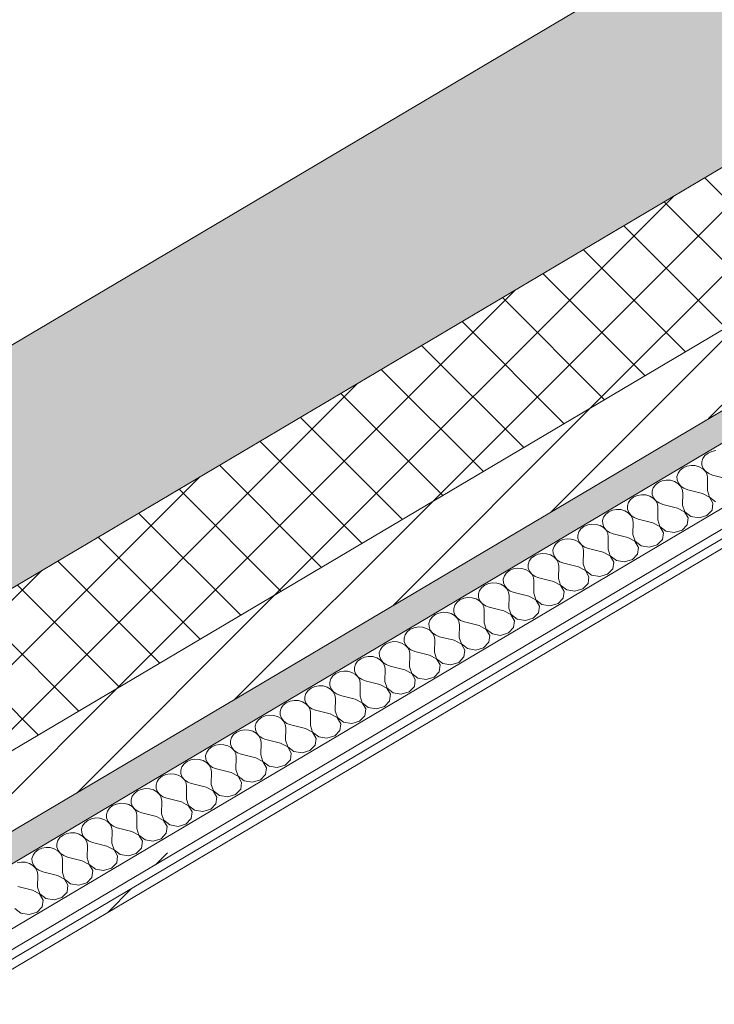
# Model space of a CAD drawing. Header units: millimetres. Extents: x -36631 to 27388, y -24993 to 6945.
# Tile 161 of 256: x -511 to -53, y -12831 to -12182. Entities that reach past the tile are written whole.
import ezdxf

# ---------------------------------------------------------------- set-up
doc = ezdxf.new("R2010")
doc.units = ezdxf.units.MM
doc.header["$MEASUREMENT"] = 0
doc.linetypes.add('Wipeout_Contour', pattern=[1000, 0, -1000])
doc.layers.add('12_FAÇ_Façana', color=7, linetype='Continuous')
doc.layers.add('Nuevo_08_E_Envans secs', color=7, linetype='Continuous')
for name, color, linetype, lineweight, true_color in [('12_FAÇ_Façana_Pluma_Nº__102', 7, 'Continuous', 5, 0xcccccc), ('12_FAÇ_Façana_Pluma_Nº__174', 7, 'Continuous', 13, 0xe4ad2c), ('12_FAÇ_Façana_Pluma_Nº__176', 7, 'Continuous', 15, 0x93a0c6), ('Nuevo_08_E_Envans secs_Pluma_Nº__102', 7, 'Continuous', 5, 0xcccccc), ('Nuevo_08_E_Envans secs_Pluma_Nº__171', 171, 'Continuous', 13, 0xaaaaff), ('Nuevo_08_E_Envans secs_Pluma_Nº__177', 7, 'Continuous', 15, 0xf7e046)]:
    doc.layers.add(name, color=color, linetype=linetype, lineweight=lineweight, true_color=true_color)
for name, color, linetype, lineweight in [('12_FAÇ_Façana_Pluma_Nº__2', 8, 'Continuous', 5), ('12_FAÇ_Façana_Pluma_Nº__7', 7, 'Continuous', 5), ('Nuevo_08_E_Envans secs_Pluma_Nº__1', 7, 'Continuous', 5)]:
    doc.layers.add(name, color=color, linetype=linetype, lineweight=lineweight)
pattern_1 = [(45, (0, 0), (-183.848, 183.848), [195, -65]), (45, (7e-14, 183.85), (-183.848, 183.848), [195, -65])]

# ---------------------------------------------------------------- blocks, each defined once
blk = doc.blocks.new('Elem Sección_97_1')
at = {"layer": '12_FAÇ_Façana_Pluma_Nº__102', "linetype": 'Continuous', "lineweight": 0, "true_color": 0xe5e5e5}
blk.add_hatch(color=254, dxfattribs=at).paths.add_polyline_path([(-1935.93, -13237.7), (-1842.3, -13342.47), (1201.82, -11539.73), (1155.37, -11487.75), (1498.66, -11284.46), (1545.11, -11336.44), (1557.37, -11329.18), (1463.74, -11224.4)])
at = {"layer": '12_FAÇ_Façana_Pluma_Nº__174', "linetype": 'Continuous', "lineweight": 13, "true_color": 0xe4ad2c}
h = blk.add_hatch(dxfattribs=at)
h.set_pattern_fill('SATE_Aislamiento_0001', color=42, style=0, pattern_type=2)
h.set_pattern_definition([(45, (0, 0), (-21.213203, 21.213203), []), (135, (0, 0), (21.213203, 21.213203), [])])
h.paths.add_polyline_path([(-1842.3, -13342.47), (-1779.88, -13412.32), (1229.91, -11629.91), (1264.24, -11609.58), (1201.82, -11539.73)])
at = {"layer": '12_FAÇ_Façana_Pluma_Nº__176', "linetype": 'Continuous', "lineweight": 0, "true_color": 0x495063}
blk.add_hatch(color=251, dxfattribs=at).paths.add_polyline_path([(-1748.67, -13447.25), (-1736.19, -13461.22), (1273.61, -11678.8), (1261.12, -11664.83)])
at = {"layer": '12_FAÇ_Façana_Pluma_Nº__2', "linetype": 'Continuous', "lineweight": 5}
h = blk.add_hatch(dxfattribs=at)
h.set_pattern_fill('Ceramic_0001', color=8, style=0, pattern_type=2)
h.set_pattern_definition([(45, (0, 0), (-21.213203, 21.213203), [])])
h.paths.add_polyline_path([(1229.91, -11629.91), (-1779.88, -13412.32), (-1748.67, -13447.25), (1261.12, -11664.83)])
at = {"layer": '12_FAÇ_Façana_Pluma_Nº__7', "color": 7, "linetype": 'Continuous', "lineweight": 5}
for p, q in [((1463.74, -11224.4), (-1935.93, -13237.7)), ((1201.82, -11539.73), (-1842.3, -13342.47)), ((1261.12, -11664.83), (-1748.67, -13447.25))]:
    blk.add_line(p, q, dxfattribs=at)
at = {"layer": '12_FAÇ_Façana_Pluma_Nº__7', "color": 7, "linetype": 'Continuous', "lineweight": 5, "flags": 128}
for points in [[(1264.24, -11609.58), (1229.91, -11629.91), (-1779.88, -13412.32)], [(1273.61, -11678.8), (-1460.26, -13297.81), (-1520.33, -13333.38), (-1736.19, -13461.22)]]:
    blk.add_lwpolyline(points, dxfattribs=at)
blk = doc.blocks.new('*X361')
at = {"layer": 'Nuevo_08_E_Envans secs_Pluma_Nº__102', "color": 254, "linetype": 'Continuous', "lineweight": 5, "true_color": 0xcccccc}
for p, q in [((-57.22, -12467.94), (-59.23, -12469.52)), ((-54.76, -12466.87), (-57.22, -12467.94)), ((-52.04, -12466.39), (-54.76, -12466.87)), ((-60.63, -12471.48), (-61.32, -12473.68)), ((-61.32, -12473.68), (-61.25, -12475.95)), ((-59.23, -12469.52), (-60.63, -12471.48)), ((-75.58, -12479.2), (-76.98, -12481.16)), ((-73.57, -12477.62), (-75.58, -12479.2)), ((-71.11, -12476.55), (-73.57, -12477.62)), ((-68.38, -12476.07), (-71.11, -12476.55)), ((-65.6, -12476.22), (-68.38, -12476.07)), ((-62.97, -12476.97), (-65.6, -12476.22)), ((-60.7, -12478.28), (-62.97, -12476.97)), ((-61.25, -12475.95), (-60.41, -12478.12)), ((-58.95, -12480.05), (-60.7, -12478.28)), ((-60.41, -12478.12), (-58.88, -12480.01)), ((-57.86, -12482.14), (-58.95, -12480.05)), ((-58.88, -12480.01), (-56.77, -12481.5)), ((-89.91, -12487.3), (-91.92, -12488.88)), ((-87.45, -12486.23), (-89.91, -12487.3)), ((-84.73, -12485.75), (-87.45, -12486.23)), ((-81.95, -12485.9), (-84.73, -12485.75)), ((-79.32, -12486.65), (-81.95, -12485.9)), ((-77.04, -12487.96), (-79.32, -12486.65)), ((-76.98, -12481.16), (-77.67, -12483.36)), ((-77.67, -12483.36), (-77.59, -12485.63)), ((-77.59, -12485.63), (-76.76, -12487.8)), ((-57.52, -12484.39), (-57.86, -12482.14)), ((-57.67, -12492.62), (-57.52, -12484.39)), ((-56.77, -12481.5), (-54.25, -12482.46)), ((-44.59, -12484.88), (-54.25, -12482.46)), ((-93.32, -12490.84), (-94.01, -12493.04)), ((-94.01, -12493.04), (-93.94, -12495.31)), ((-91.92, -12488.88), (-93.32, -12490.84)), ((-75.3, -12489.73), (-77.04, -12487.96)), ((-76.76, -12487.8), (-75.23, -12489.69)), ((-74.21, -12491.82), (-75.3, -12489.73)), ((-75.23, -12489.69), (-73.12, -12491.18)), ((-73.86, -12494.08), (-74.21, -12491.82)), ((-74.01, -12502.3), (-73.86, -12494.08)), ((-73.12, -12491.18), (-70.59, -12492.14)), ((-60.93, -12494.56), (-70.59, -12492.14)), ((-57.67, -12492.62), (-56.23, -12496.96)), ((-109.67, -12500.52), (-110.36, -12502.72)), ((-108.27, -12498.56), (-109.67, -12500.52)), ((-106.26, -12496.99), (-108.27, -12498.56)), ((-103.8, -12495.92), (-106.26, -12496.99)), ((-101.08, -12495.43), (-103.8, -12495.92)), ((-98.29, -12495.58), (-101.08, -12495.43)), ((-95.67, -12496.33), (-98.29, -12495.58)), ((-93.39, -12497.65), (-95.67, -12496.33)), ((-93.94, -12495.31), (-93.11, -12497.48)), ((-91.64, -12499.41), (-93.39, -12497.65)), ((-93.11, -12497.48), (-91.58, -12499.37)), ((-90.56, -12501.5), (-91.64, -12499.41)), ((-91.58, -12499.37), (-89.47, -12500.86)), ((-56.3, -12497), (-60.93, -12494.56)), ((-53.94, -12501.07), (-56.3, -12497)), ((-56.23, -12496.96), (-52.21, -12500.04)), ((-122.61, -12506.67), (-124.62, -12508.24)), ((-120.15, -12505.6), (-122.61, -12506.67)), ((-117.42, -12505.11), (-120.15, -12505.6)), ((-114.64, -12505.26), (-117.42, -12505.11)), ((-112.01, -12506.01), (-114.64, -12505.26)), ((-109.74, -12507.33), (-112.01, -12506.01)), ((-110.36, -12502.72), (-110.29, -12504.99)), ((-110.29, -12504.99), (-109.45, -12507.16)), ((-90.21, -12503.76), (-90.56, -12501.5)), ((-90.36, -12511.98), (-90.21, -12503.76)), ((-89.47, -12500.86), (-86.94, -12501.82)), ((-77.28, -12504.24), (-86.94, -12501.82)), ((-72.65, -12506.68), (-77.28, -12504.24)), ((-74.01, -12502.3), (-72.58, -12506.64)), ((-70.28, -12510.75), (-72.65, -12506.68)), ((-72.58, -12506.64), (-68.56, -12509.72)), ((-57.96, -12509.07), (-54.55, -12505.53)), ((-54.55, -12505.53), (-53.94, -12501.07)), ((-126.02, -12510.2), (-126.71, -12512.4)), ((-126.71, -12512.4), (-126.63, -12514.67)), ((-124.62, -12508.24), (-126.02, -12510.2)), ((-107.99, -12509.09), (-109.74, -12507.33)), ((-109.45, -12507.16), (-107.92, -12509.06)), ((-106.9, -12511.18), (-107.99, -12509.09)), ((-107.92, -12509.06), (-105.82, -12510.54)), ((-106.56, -12513.44), (-106.9, -12511.18)), ((-106.71, -12521.66), (-106.56, -12513.44)), ((-105.82, -12510.54), (-103.29, -12511.5)), ((-93.63, -12513.92), (-103.29, -12511.5)), ((-90.36, -12511.98), (-88.93, -12516.32)), ((-70.9, -12515.22), (-70.28, -12510.75)), ((-68.56, -12509.72), (-63.15, -12510.62)), ((-63.15, -12510.62), (-57.96, -12509.07)), ((-142.37, -12519.88), (-143.06, -12522.08)), ((-140.96, -12517.92), (-142.37, -12519.88)), ((-138.96, -12516.35), (-140.96, -12517.92)), ((-136.5, -12515.28), (-138.96, -12516.35)), ((-133.77, -12514.8), (-136.5, -12515.28)), ((-130.99, -12514.94), (-133.77, -12514.8)), ((-128.36, -12515.69), (-130.99, -12514.94)), ((-126.08, -12517.01), (-128.36, -12515.69)), ((-126.63, -12514.67), (-125.8, -12516.84)), ((-124.34, -12518.78), (-126.08, -12517.01)), ((-125.8, -12516.84), (-124.27, -12518.74)), ((-123.25, -12520.87), (-124.34, -12518.78)), ((-124.27, -12518.74), (-122.16, -12520.22)), ((-88.99, -12516.36), (-93.63, -12513.92)), ((-86.63, -12520.43), (-88.99, -12516.36)), ((-88.93, -12516.32), (-84.91, -12519.41)), ((-84.91, -12519.41), (-79.49, -12520.3)), ((-79.49, -12520.3), (-74.31, -12518.75)), ((-74.31, -12518.75), (-70.9, -12515.22)), ((-155.3, -12526.03), (-157.31, -12527.6)), ((-152.84, -12524.96), (-155.3, -12526.03)), ((-150.12, -12524.48), (-152.84, -12524.96)), ((-147.34, -12524.62), (-150.12, -12524.48)), ((-144.71, -12525.38), (-147.34, -12524.62)), ((-142.43, -12526.69), (-144.71, -12525.38)), ((-143.06, -12522.08), (-142.98, -12524.35)), ((-142.98, -12524.35), (-142.15, -12526.52)), ((-142.15, -12526.52), (-140.62, -12528.42)), ((-122.91, -12523.12), (-123.25, -12520.87)), ((-123.05, -12531.34), (-122.91, -12523.12)), ((-122.16, -12520.22), (-119.64, -12521.18)), ((-109.98, -12523.6), (-119.64, -12521.18)), ((-105.34, -12526.04), (-109.98, -12523.6)), ((-106.71, -12521.66), (-105.28, -12526.01)), ((-102.98, -12530.11), (-105.34, -12526.04)), ((-105.28, -12526.01), (-101.25, -12529.09)), ((-90.66, -12528.43), (-87.25, -12524.9)), ((-87.25, -12524.9), (-86.63, -12520.43)), ((-158.71, -12529.57), (-159.4, -12531.77)), ((-159.4, -12531.77), (-159.33, -12534.03)), ((-157.31, -12527.6), (-158.71, -12529.57)), ((-140.68, -12528.46), (-142.43, -12526.69)), ((-139.6, -12530.55), (-140.68, -12528.46)), ((-140.62, -12528.42), (-138.51, -12529.9)), ((-139.25, -12532.8), (-139.6, -12530.55)), ((-139.4, -12541.02), (-139.25, -12532.8)), ((-138.51, -12529.9), (-135.98, -12530.86)), ((-126.32, -12533.28), (-135.98, -12530.86)), ((-123.05, -12531.34), (-121.62, -12535.69)), ((-103.59, -12534.58), (-102.98, -12530.11)), ((-101.25, -12529.09), (-95.84, -12529.99)), ((-95.84, -12529.99), (-90.66, -12528.43)), ((-175.06, -12539.25), (-175.75, -12541.45)), ((-173.66, -12537.28), (-175.06, -12539.25)), ((-171.65, -12535.71), (-173.66, -12537.28)), ((-169.19, -12534.64), (-171.65, -12535.71)), ((-166.47, -12534.16), (-169.19, -12534.64)), ((-163.68, -12534.3), (-166.47, -12534.16)), ((-161.05, -12535.06), (-163.68, -12534.3)), ((-158.78, -12536.37), (-161.05, -12535.06)), ((-159.33, -12534.03), (-158.49, -12536.2)), ((-157.03, -12538.14), (-158.78, -12536.37)), ((-158.49, -12536.2), (-156.96, -12538.1)), ((-155.94, -12540.23), (-157.03, -12538.14)), ((-156.96, -12538.1), (-154.86, -12539.58)), ((-121.69, -12535.73), (-126.32, -12533.28)), ((-119.33, -12539.79), (-121.69, -12535.73)), ((-121.62, -12535.69), (-117.6, -12538.77)), ((-117.6, -12538.77), (-112.19, -12539.67)), ((-112.19, -12539.67), (-107, -12538.12)), ((-107, -12538.12), (-103.59, -12534.58)), ((-188, -12545.39), (-190, -12546.96)), ((-185.54, -12544.32), (-188, -12545.39)), ((-182.81, -12543.84), (-185.54, -12544.32)), ((-180.03, -12543.98), (-182.81, -12543.84)), ((-177.4, -12544.74), (-180.03, -12543.98)), ((-175.13, -12546.05), (-177.4, -12544.74)), ((-175.75, -12541.45), (-175.67, -12543.71)), ((-175.67, -12543.71), (-174.84, -12545.88)), ((-174.84, -12545.88), (-173.31, -12547.78)), ((-155.6, -12542.48), (-155.94, -12540.23)), ((-155.75, -12550.71), (-155.6, -12542.48)), ((-154.86, -12539.58), (-152.33, -12540.54)), ((-142.67, -12542.96), (-152.33, -12540.54)), ((-138.04, -12545.41), (-142.67, -12542.96)), ((-139.4, -12541.02), (-137.97, -12545.37)), ((-135.67, -12549.47), (-138.04, -12545.41)), ((-137.97, -12545.37), (-133.95, -12548.45)), ((-123.35, -12547.8), (-119.94, -12544.26)), ((-119.94, -12544.26), (-119.33, -12539.79)), ((-191.41, -12548.93), (-192.1, -12551.13)), ((-192.1, -12551.13), (-192.02, -12553.4)), ((-190, -12546.96), (-191.41, -12548.93)), ((-173.38, -12547.82), (-175.13, -12546.05)), ((-172.29, -12549.91), (-173.38, -12547.82)), ((-173.31, -12547.78), (-171.2, -12549.26)), ((-171.95, -12552.16), (-172.29, -12549.91)), ((-172.09, -12560.39), (-171.95, -12552.16)), ((-171.2, -12549.26), (-168.68, -12550.22)), ((-159.02, -12552.64), (-168.68, -12550.22)), ((-155.75, -12550.71), (-154.32, -12555.05)), ((-136.29, -12553.94), (-135.67, -12549.47)), ((-133.95, -12548.45), (-128.54, -12549.35)), ((-128.54, -12549.35), (-123.35, -12547.8)), ((-207.75, -12558.61), (-208.44, -12560.81)), ((-206.35, -12556.65), (-207.75, -12558.61)), ((-204.34, -12555.07), (-206.35, -12556.65)), ((-201.88, -12554), (-204.34, -12555.07)), ((-199.16, -12553.52), (-201.88, -12554)), ((-196.38, -12553.66), (-199.16, -12553.52)), ((-193.75, -12554.42), (-196.38, -12553.66)), ((-191.47, -12555.73), (-193.75, -12554.42)), ((-192.02, -12553.4), (-191.19, -12555.56)), ((-189.72, -12557.5), (-191.47, -12555.73)), ((-191.19, -12555.56), (-189.66, -12557.46)), ((-188.64, -12559.59), (-189.72, -12557.5)), ((-189.66, -12557.46), (-187.55, -12558.94)), ((-187.55, -12558.94), (-185.02, -12559.9)), ((-154.38, -12555.09), (-159.02, -12552.64)), ((-152.02, -12559.15), (-154.38, -12555.09)), ((-154.32, -12555.05), (-150.29, -12558.13)), ((-150.29, -12558.13), (-144.88, -12559.03)), ((-144.88, -12559.03), (-139.7, -12557.48)), ((-139.7, -12557.48), (-136.29, -12553.94)), ((-220.69, -12564.75), (-222.7, -12566.33)), ((-218.23, -12563.68), (-220.69, -12564.75)), ((-215.51, -12563.2), (-218.23, -12563.68)), ((-212.72, -12563.34), (-215.51, -12563.2)), ((-210.09, -12564.1), (-212.72, -12563.34)), ((-207.82, -12565.41), (-210.09, -12564.1)), ((-208.44, -12560.81), (-208.37, -12563.08)), ((-208.37, -12563.08), (-207.53, -12565.24)), ((-206.07, -12567.18), (-207.82, -12565.41)), ((-207.53, -12565.24), (-206.01, -12567.14)), ((-188.29, -12561.84), (-188.64, -12559.59)), ((-188.44, -12570.07), (-188.29, -12561.84)), ((-175.36, -12562.32), (-185.02, -12559.9)), ((-170.73, -12564.77), (-175.36, -12562.32)), ((-172.09, -12560.39), (-170.66, -12564.73)), ((-168.37, -12568.83), (-170.73, -12564.77)), ((-170.66, -12564.73), (-166.64, -12567.81)), ((-156.04, -12567.16), (-152.64, -12563.62)), ((-152.64, -12563.62), (-152.02, -12559.15)), ((-224.1, -12568.29), (-224.79, -12570.49)), ((-224.79, -12570.49), (-224.72, -12572.76)), ((-222.7, -12566.33), (-224.1, -12568.29)), ((-204.98, -12569.27), (-206.07, -12567.18)), ((-206.01, -12567.14), (-203.9, -12568.63)), ((-204.64, -12571.52), (-204.98, -12569.27)), ((-204.79, -12579.75), (-204.64, -12571.52)), ((-203.9, -12568.63), (-201.37, -12569.59)), ((-191.71, -12572), (-201.37, -12569.59)), ((-188.44, -12570.07), (-187.01, -12574.41)), ((-168.98, -12573.3), (-168.37, -12568.83)), ((-166.64, -12567.81), (-161.23, -12568.71)), ((-161.23, -12568.71), (-156.04, -12567.16)), ((-240.45, -12577.97), (-241.14, -12580.17)), ((-239.05, -12576.01), (-240.45, -12577.97)), ((-237.04, -12574.43), (-239.05, -12576.01)), ((-234.58, -12573.36), (-237.04, -12574.43)), ((-231.85, -12572.88), (-234.58, -12573.36)), ((-229.07, -12573.02), (-231.85, -12572.88)), ((-226.44, -12573.78), (-229.07, -12573.02)), ((-224.17, -12575.09), (-226.44, -12573.78)), ((-224.72, -12572.76), (-223.88, -12574.92)), ((-222.42, -12576.86), (-224.17, -12575.09)), ((-223.88, -12574.92), (-222.35, -12576.82)), ((-221.33, -12578.95), (-222.42, -12576.86)), ((-222.35, -12576.82), (-220.24, -12578.31)), ((-220.24, -12578.31), (-217.72, -12579.27)), ((-187.08, -12574.45), (-191.71, -12572)), ((-184.71, -12578.51), (-187.08, -12574.45)), ((-187.01, -12574.41), (-182.99, -12577.49)), ((-182.99, -12577.49), (-177.58, -12578.39)), ((-177.58, -12578.39), (-172.39, -12576.84)), ((-172.39, -12576.84), (-168.98, -12573.3)), ((-253.39, -12584.11), (-255.39, -12585.69)), ((-250.93, -12583.04), (-253.39, -12584.11)), ((-248.2, -12582.56), (-250.93, -12583.04)), ((-245.42, -12582.7), (-248.2, -12582.56)), ((-242.79, -12583.46), (-245.42, -12582.7)), ((-240.51, -12584.77), (-242.79, -12583.46)), ((-241.14, -12580.17), (-241.06, -12582.44)), ((-241.06, -12582.44), (-240.23, -12584.6)), ((-238.77, -12586.54), (-240.51, -12584.77)), ((-240.23, -12584.6), (-238.7, -12586.5)), ((-220.99, -12581.2), (-221.33, -12578.95)), ((-221.14, -12589.43), (-220.99, -12581.2)), ((-208.06, -12581.68), (-217.72, -12579.27)), ((-203.42, -12584.13), (-208.06, -12581.68)), ((-204.79, -12579.75), (-203.36, -12584.09)), ((-201.06, -12588.19), (-203.42, -12584.13)), ((-203.36, -12584.09), (-199.34, -12587.17)), ((-188.74, -12586.52), (-185.33, -12582.98)), ((-185.33, -12582.98), (-184.71, -12578.51)), ((-256.79, -12587.65), (-257.48, -12589.85)), ((-257.48, -12589.85), (-257.41, -12592.12)), ((-255.39, -12585.69), (-256.79, -12587.65)), ((-237.68, -12588.63), (-238.77, -12586.54)), ((-238.7, -12586.5), (-236.59, -12587.99)), ((-237.33, -12590.88), (-237.68, -12588.63)), ((-237.48, -12599.11), (-237.33, -12590.88)), ((-236.59, -12587.99), (-234.07, -12588.95)), ((-224.41, -12591.36), (-234.07, -12588.95)), ((-219.77, -12593.81), (-224.41, -12591.36)), ((-221.14, -12589.43), (-219.7, -12593.77)), ((-201.68, -12592.66), (-201.06, -12588.19)), ((-199.34, -12587.17), (-193.92, -12588.07)), ((-193.92, -12588.07), (-188.74, -12586.52)), ((-273.14, -12597.33), (-273.83, -12599.53)), ((-271.74, -12595.37), (-273.14, -12597.33)), ((-269.73, -12593.79), (-271.74, -12595.37)), ((-267.27, -12592.72), (-269.73, -12593.79)), ((-264.55, -12592.24), (-267.27, -12592.72)), ((-261.76, -12592.38), (-264.55, -12592.24)), ((-259.14, -12593.14), (-261.76, -12592.38)), ((-256.86, -12594.45), (-259.14, -12593.14)), ((-257.41, -12592.12), (-256.58, -12594.28)), ((-255.11, -12596.22), (-256.86, -12594.45)), ((-256.58, -12594.28), (-255.05, -12596.18)), ((-254.03, -12598.31), (-255.11, -12596.22)), ((-255.05, -12596.18), (-252.94, -12597.67)), ((-252.94, -12597.67), (-250.41, -12598.63)), ((-217.41, -12597.87), (-219.77, -12593.81)), ((-219.7, -12593.77), (-215.68, -12596.85)), ((-218.02, -12602.34), (-217.41, -12597.87)), ((-215.68, -12596.85), (-210.27, -12597.75)), ((-210.27, -12597.75), (-205.09, -12596.2)), ((-205.09, -12596.2), (-201.68, -12592.66)), ((-286.08, -12603.47), (-288.09, -12605.05)), ((-283.62, -12602.4), (-286.08, -12603.47)), ((-280.89, -12601.92), (-283.62, -12602.4)), ((-278.11, -12602.07), (-280.89, -12601.92)), ((-275.48, -12602.82), (-278.11, -12602.07)), ((-273.21, -12604.13), (-275.48, -12602.82)), ((-273.83, -12599.53), (-273.76, -12601.8)), ((-273.76, -12601.8), (-272.92, -12603.97)), ((-271.46, -12605.9), (-273.21, -12604.13)), ((-272.92, -12603.97), (-271.39, -12605.86)), ((-253.68, -12600.56), (-254.03, -12598.31)), ((-253.83, -12608.79), (-253.68, -12600.56)), ((-240.75, -12601.05), (-250.41, -12598.63)), ((-236.12, -12603.49), (-240.75, -12601.05)), ((-237.48, -12599.11), (-236.05, -12603.45)), ((-233.76, -12607.55), (-236.12, -12603.49)), ((-236.05, -12603.45), (-232.03, -12606.53)), ((-221.43, -12605.88), (-218.02, -12602.34)), ((-289.49, -12607.01), (-290.18, -12609.21)), ((-290.18, -12609.21), (-290.1, -12611.48)), ((-288.09, -12605.05), (-289.49, -12607.01)), ((-270.37, -12607.99), (-271.46, -12605.9)), ((-271.39, -12605.86), (-269.29, -12607.35)), ((-270.03, -12610.24), (-270.37, -12607.99)), ((-270.18, -12618.47), (-270.03, -12610.24)), ((-269.29, -12607.35), (-266.76, -12608.31)), ((-257.1, -12610.73), (-266.76, -12608.31)), ((-252.46, -12613.17), (-257.1, -12610.73)), ((-253.83, -12608.79), (-252.4, -12613.13)), ((-234.37, -12612.02), (-233.76, -12607.55)), ((-232.03, -12606.53), (-226.62, -12607.43)), ((-226.62, -12607.43), (-221.43, -12605.88)), ((-305.84, -12616.69), (-306.53, -12618.89)), ((-304.43, -12614.73), (-305.84, -12616.69)), ((-302.43, -12613.15), (-304.43, -12614.73)), ((-299.97, -12612.08), (-302.43, -12613.15)), ((-297.24, -12611.6), (-299.97, -12612.08)), ((-294.46, -12611.75), (-297.24, -12611.6)), ((-291.83, -12612.5), (-294.46, -12611.75)), ((-289.55, -12613.81), (-291.83, -12612.5)), ((-290.1, -12611.48), (-289.27, -12613.65)), ((-287.81, -12615.58), (-289.55, -12613.81)), ((-289.27, -12613.65), (-287.74, -12615.54)), ((-286.72, -12617.67), (-287.81, -12615.58)), ((-287.74, -12615.54), (-285.63, -12617.03)), ((-285.63, -12617.03), (-283.11, -12617.99)), ((-250.1, -12617.24), (-252.46, -12613.17)), ((-252.4, -12613.13), (-248.38, -12616.21)), ((-250.72, -12621.7), (-250.1, -12617.24)), ((-248.38, -12616.21), (-242.96, -12617.11)), ((-242.96, -12617.11), (-237.78, -12615.56)), ((-237.78, -12615.56), (-234.37, -12612.02)), ((-318.77, -12622.84), (-320.78, -12624.41)), ((-316.31, -12621.77), (-318.77, -12622.84)), ((-313.59, -12621.28), (-316.31, -12621.77)), ((-310.81, -12621.43), (-313.59, -12621.28)), ((-308.18, -12622.18), (-310.81, -12621.43)), ((-305.9, -12623.5), (-308.18, -12622.18)), ((-306.53, -12618.89), (-306.45, -12621.16)), ((-306.45, -12621.16), (-305.62, -12623.33)), ((-304.15, -12625.26), (-305.9, -12623.5)), ((-305.62, -12623.33), (-304.09, -12625.22)), ((-286.38, -12619.93), (-286.72, -12617.67)), ((-286.52, -12628.15), (-286.38, -12619.93)), ((-273.45, -12620.41), (-283.11, -12617.99)), ((-268.81, -12622.85), (-273.45, -12620.41)), ((-270.18, -12618.47), (-268.75, -12622.81)), ((-266.45, -12626.92), (-268.81, -12622.85)), ((-268.75, -12622.81), (-264.72, -12625.89)), ((-254.13, -12625.24), (-250.72, -12621.7)), ((-322.18, -12626.37), (-322.87, -12628.57)), ((-322.87, -12628.57), (-322.8, -12630.84)), ((-320.78, -12624.41), (-322.18, -12626.37)), ((-303.07, -12627.35), (-304.15, -12625.26)), ((-304.09, -12625.22), (-301.98, -12626.71)), ((-302.72, -12629.61), (-303.07, -12627.35)), ((-302.87, -12637.83), (-302.72, -12629.61)), ((-301.98, -12626.71), (-299.45, -12627.67)), ((-289.79, -12630.09), (-299.45, -12627.67)), ((-285.16, -12632.53), (-289.79, -12630.09)), ((-286.52, -12628.15), (-285.09, -12632.49)), ((-267.06, -12631.38), (-266.45, -12626.92)), ((-264.72, -12625.89), (-259.31, -12626.79)), ((-259.31, -12626.79), (-254.13, -12625.24)), ((-338.53, -12636.05), (-339.22, -12638.25)), ((-337.13, -12634.09), (-338.53, -12636.05)), ((-335.12, -12632.52), (-337.13, -12634.09)), ((-332.66, -12631.45), (-335.12, -12632.52)), ((-329.94, -12630.96), (-332.66, -12631.45)), ((-327.15, -12631.11), (-329.94, -12630.96)), ((-324.52, -12631.86), (-327.15, -12631.11)), ((-322.25, -12633.18), (-324.52, -12631.86)), ((-322.8, -12630.84), (-321.96, -12633.01)), ((-320.5, -12634.94), (-322.25, -12633.18)), ((-321.96, -12633.01), (-320.44, -12634.91)), ((-319.41, -12637.03), (-320.5, -12634.94)), ((-320.44, -12634.91), (-318.33, -12636.39)), ((-318.33, -12636.39), (-315.8, -12637.35)), ((-282.8, -12636.6), (-285.16, -12632.53)), ((-285.09, -12632.49), (-281.07, -12635.57)), ((-283.41, -12641.07), (-282.8, -12636.6)), ((-281.07, -12635.57), (-275.66, -12636.47)), ((-275.66, -12636.47), (-270.47, -12634.92)), ((-270.47, -12634.92), (-267.06, -12631.38)), ((-351.47, -12642.2), (-353.47, -12643.77)), ((-349.01, -12641.13), (-351.47, -12642.2)), ((-346.28, -12640.65), (-349.01, -12641.13)), ((-343.5, -12640.79), (-346.28, -12640.65)), ((-340.87, -12641.54), (-343.5, -12640.79)), ((-338.6, -12642.86), (-340.87, -12641.54)), ((-339.22, -12638.25), (-339.14, -12640.52)), ((-339.14, -12640.52), (-338.31, -12642.69)), ((-336.85, -12644.63), (-338.6, -12642.86)), ((-338.31, -12642.69), (-336.78, -12644.59)), ((-319.07, -12639.29), (-319.41, -12637.03)), ((-319.22, -12647.51), (-319.07, -12639.29)), ((-306.14, -12639.77), (-315.8, -12637.35)), ((-301.51, -12642.21), (-306.14, -12639.77)), ((-302.87, -12637.83), (-301.44, -12642.17)), ((-299.14, -12646.28), (-301.51, -12642.21)), ((-301.44, -12642.17), (-297.42, -12645.26)), ((-286.82, -12644.6), (-283.41, -12641.07)), ((-354.88, -12645.73), (-355.57, -12647.93)), ((-355.57, -12647.93), (-355.49, -12650.2)), ((-353.47, -12643.77), (-354.88, -12645.73)), ((-335.76, -12646.72), (-336.85, -12644.63)), ((-336.78, -12644.59), (-334.67, -12646.07)), ((-335.42, -12648.97), (-335.76, -12646.72)), ((-335.57, -12657.19), (-335.42, -12648.97)), ((-334.67, -12646.07), (-332.15, -12647.03)), ((-322.49, -12649.45), (-332.15, -12647.03)), ((-317.85, -12651.89), (-322.49, -12649.45)), ((-319.22, -12647.51), (-317.79, -12651.86)), ((-299.76, -12650.75), (-299.14, -12646.28)), ((-297.42, -12645.26), (-292.01, -12646.15)), ((-292.01, -12646.15), (-286.82, -12644.6)), ((-371.22, -12655.42), (-371.91, -12657.62)), ((-369.82, -12653.45), (-371.22, -12655.42)), ((-367.81, -12651.88), (-369.82, -12653.45)), ((-365.35, -12650.81), (-367.81, -12651.88)), ((-362.63, -12650.33), (-365.35, -12650.81)), ((-359.85, -12650.47), (-362.63, -12650.33)), ((-357.22, -12651.23), (-359.85, -12650.47)), ((-354.94, -12652.54), (-357.22, -12651.23)), ((-355.49, -12650.2), (-354.66, -12652.37)), ((-353.2, -12654.31), (-354.94, -12652.54)), ((-354.66, -12652.37), (-353.13, -12654.27)), ((-352.11, -12656.4), (-353.2, -12654.31)), ((-353.13, -12654.27), (-351.02, -12655.75)), ((-351.02, -12655.75), (-348.49, -12656.71)), ((-315.49, -12655.96), (-317.85, -12651.89)), ((-317.79, -12651.86), (-313.76, -12654.94)), ((-316.11, -12660.43), (-315.49, -12655.96)), ((-313.76, -12654.94), (-308.35, -12655.84)), ((-308.35, -12655.84), (-303.17, -12654.28)), ((-303.17, -12654.28), (-299.76, -12650.75)), ((-384.16, -12661.56), (-386.17, -12663.13)), ((-381.7, -12660.49), (-384.16, -12661.56)), ((-378.98, -12660.01), (-381.7, -12660.49)), ((-376.19, -12660.15), (-378.98, -12660.01)), ((-373.56, -12660.91), (-376.19, -12660.15)), ((-371.29, -12662.22), (-373.56, -12660.91)), ((-371.91, -12657.62), (-371.84, -12659.88)), ((-371.84, -12659.88), (-371.01, -12662.05)), ((-369.54, -12663.99), (-371.29, -12662.22)), ((-371.01, -12662.05), (-369.48, -12663.95)), ((-351.76, -12658.65), (-352.11, -12656.4)), ((-351.91, -12666.87), (-351.76, -12658.65)), ((-338.83, -12659.13), (-348.49, -12656.71)), ((-334.2, -12661.58), (-338.83, -12659.13)), ((-335.57, -12657.19), (-334.13, -12661.54)), ((-331.84, -12665.64), (-334.2, -12661.58)), ((-334.13, -12661.54), (-330.11, -12664.62)), ((-319.51, -12663.97), (-316.11, -12660.43)), ((-387.57, -12665.1), (-388.26, -12667.3)), ((-388.26, -12667.3), (-388.19, -12669.56)), ((-386.17, -12663.13), (-387.57, -12665.1)), ((-368.46, -12666.08), (-369.54, -12663.99)), ((-369.48, -12663.95), (-367.37, -12665.43)), ((-368.11, -12668.33), (-368.46, -12666.08)), ((-368.26, -12676.56), (-368.11, -12668.33)), ((-367.37, -12665.43), (-364.84, -12666.39)), ((-355.18, -12668.81), (-364.84, -12666.39)), ((-350.55, -12671.26), (-355.18, -12668.81)), ((-351.91, -12666.87), (-350.48, -12671.22)), ((-332.45, -12670.11), (-331.84, -12665.64)), ((-330.11, -12664.62), (-324.7, -12665.52)), ((-324.7, -12665.52), (-319.51, -12663.97)), ((-403.92, -12674.78), (-404.61, -12676.98)), ((-402.52, -12672.81), (-403.92, -12674.78)), ((-400.51, -12671.24), (-402.52, -12672.81)), ((-398.05, -12670.17), (-400.51, -12671.24)), ((-395.32, -12669.69), (-398.05, -12670.17)), ((-392.54, -12669.83), (-395.32, -12669.69)), ((-389.91, -12670.59), (-392.54, -12669.83)), ((-387.64, -12671.9), (-389.91, -12670.59)), ((-388.19, -12669.56), (-387.35, -12671.73)), ((-385.89, -12673.67), (-387.64, -12671.9)), ((-387.35, -12671.73), (-385.82, -12673.63)), ((-384.8, -12675.76), (-385.89, -12673.67)), ((-385.82, -12673.63), (-383.72, -12675.11)), ((-383.72, -12675.11), (-381.19, -12676.07)), ((-348.18, -12675.32), (-350.55, -12671.26)), ((-350.48, -12671.22), (-346.46, -12674.3)), ((-348.8, -12679.79), (-348.18, -12675.32)), ((-346.46, -12674.3), (-341.05, -12675.2)), ((-341.05, -12675.2), (-335.86, -12673.65)), ((-335.86, -12673.65), (-332.45, -12670.11)), ((-416.86, -12680.92), (-418.86, -12682.5)), ((-414.4, -12679.85), (-416.86, -12680.92)), ((-411.67, -12679.37), (-414.4, -12679.85)), ((-408.89, -12679.51), (-411.67, -12679.37)), ((-406.26, -12680.27), (-408.89, -12679.51)), ((-403.98, -12681.58), (-406.26, -12680.27)), ((-404.61, -12676.98), (-404.53, -12679.25)), ((-404.53, -12679.25), (-403.7, -12681.41)), ((-402.24, -12683.35), (-403.98, -12681.58)), ((-403.7, -12681.41), (-402.17, -12683.31)), ((-384.46, -12678.01), (-384.8, -12675.76)), ((-384.61, -12686.24), (-384.46, -12678.01)), ((-371.53, -12678.49), (-381.19, -12676.07)), ((-366.89, -12680.94), (-371.53, -12678.49)), ((-368.26, -12676.56), (-366.83, -12680.9)), ((-364.53, -12685), (-366.89, -12680.94)), ((-366.83, -12680.9), (-362.81, -12683.98)), ((-352.21, -12683.33), (-348.8, -12679.79)), ((-420.26, -12684.46), (-420.95, -12686.66)), ((-420.95, -12686.66), (-420.88, -12688.93)), ((-418.86, -12682.5), (-420.26, -12684.46)), ((-401.15, -12685.44), (-402.24, -12683.35)), ((-402.17, -12683.31), (-400.06, -12684.79)), ((-400.81, -12687.69), (-401.15, -12685.44)), ((-400.95, -12695.92), (-400.81, -12687.69)), ((-400.06, -12684.79), (-397.54, -12685.75)), ((-387.88, -12688.17), (-397.54, -12685.75)), ((-383.24, -12690.62), (-387.88, -12688.17)), ((-384.61, -12686.24), (-383.18, -12690.58)), ((-365.15, -12689.47), (-364.53, -12685)), ((-362.81, -12683.98), (-357.39, -12684.88)), ((-357.39, -12684.88), (-352.21, -12683.33)), ((-436.61, -12694.14), (-437.3, -12696.34)), ((-435.21, -12692.18), (-436.61, -12694.14)), ((-433.2, -12690.6), (-435.21, -12692.18)), ((-430.74, -12689.53), (-433.2, -12690.6)), ((-428.02, -12689.05), (-430.74, -12689.53)), ((-425.23, -12689.19), (-428.02, -12689.05)), ((-422.61, -12689.95), (-425.23, -12689.19)), ((-420.33, -12691.26), (-422.61, -12689.95)), ((-420.88, -12688.93), (-420.05, -12691.09)), ((-418.58, -12693.03), (-420.33, -12691.26)), ((-420.05, -12691.09), (-418.52, -12692.99)), ((-417.5, -12695.12), (-418.58, -12693.03)), ((-418.52, -12692.99), (-416.41, -12694.48)), ((-417.15, -12697.37), (-417.5, -12695.12)), ((-416.41, -12694.48), (-413.88, -12695.44)), ((-380.88, -12694.68), (-383.24, -12690.62)), ((-383.18, -12690.58), (-379.15, -12693.66)), ((-381.49, -12699.15), (-380.88, -12694.68)), ((-379.15, -12693.66), (-373.74, -12694.56)), ((-373.74, -12694.56), (-368.56, -12693.01)), ((-368.56, -12693.01), (-365.15, -12689.47)), ((-449.55, -12700.28), (-451.56, -12701.86)), ((-447.09, -12699.21), (-449.55, -12700.28)), ((-444.36, -12698.73), (-447.09, -12699.21)), ((-441.58, -12698.87), (-444.36, -12698.73)), ((-438.95, -12699.63), (-441.58, -12698.87)), ((-436.68, -12700.94), (-438.95, -12699.63)), ((-437.3, -12696.34), (-437.23, -12698.61)), ((-437.23, -12698.61), (-436.39, -12700.77)), ((-434.93, -12702.71), (-436.68, -12700.94)), ((-436.39, -12700.77), (-434.86, -12702.67)), ((-417.3, -12705.6), (-417.15, -12697.37)), ((-404.22, -12697.85), (-413.88, -12695.44)), ((-399.59, -12700.3), (-404.22, -12697.85)), ((-400.95, -12695.92), (-399.52, -12700.26)), ((-397.23, -12704.36), (-399.59, -12700.3)), ((-399.52, -12700.26), (-395.5, -12703.34)), ((-384.9, -12702.69), (-381.49, -12699.15)), ((-452.96, -12703.82), (-453.65, -12706.02)), ((-453.65, -12706.02), (-453.57, -12708.29)), ((-451.56, -12701.86), (-452.96, -12703.82)), ((-433.84, -12704.8), (-434.93, -12702.71)), ((-434.86, -12702.67), (-432.76, -12704.16)), ((-433.5, -12707.05), (-433.84, -12704.8)), ((-433.65, -12715.28), (-433.5, -12707.05)), ((-432.76, -12704.16), (-430.23, -12705.12)), ((-420.57, -12707.53), (-430.23, -12705.12)), ((-415.94, -12709.98), (-420.57, -12707.53)), ((-417.3, -12705.6), (-415.87, -12709.94)), ((-397.84, -12708.83), (-397.23, -12704.36)), ((-395.5, -12703.34), (-390.09, -12704.24)), ((-390.09, -12704.24), (-384.9, -12702.69)), ((-469.31, -12713.5), (-470, -12715.7)), ((-467.9, -12711.54), (-469.31, -12713.5)), ((-465.9, -12709.96), (-467.9, -12711.54)), ((-463.44, -12708.89), (-465.9, -12709.96)), ((-460.71, -12708.41), (-463.44, -12708.89)), ((-457.93, -12708.55), (-460.71, -12708.41)), ((-455.3, -12709.31), (-457.93, -12708.55)), ((-453.03, -12710.62), (-455.3, -12709.31)), ((-453.57, -12708.29), (-452.74, -12710.45)), ((-451.28, -12712.39), (-453.03, -12710.62)), ((-452.74, -12710.45), (-451.21, -12712.35)), ((-450.19, -12714.48), (-451.28, -12712.39)), ((-451.21, -12712.35), (-449.1, -12713.84)), ((-449.85, -12716.73), (-450.19, -12714.48)), ((-449.1, -12713.84), (-446.58, -12714.8)), ((-413.57, -12714.04), (-415.94, -12709.98)), ((-415.87, -12709.94), (-411.85, -12713.02)), ((-414.19, -12718.51), (-413.57, -12714.04)), ((-411.85, -12713.02), (-406.44, -12713.92)), ((-406.44, -12713.92), (-401.25, -12712.37)), ((-401.25, -12712.37), (-397.84, -12708.83)), ((-482.24, -12719.64), (-484.25, -12721.22)), ((-479.78, -12718.57), (-482.24, -12719.64)), ((-477.06, -12718.09), (-479.78, -12718.57)), ((-474.28, -12718.23), (-477.06, -12718.09)), ((-471.65, -12718.99), (-474.28, -12718.23)), ((-469.37, -12720.3), (-471.65, -12718.99)), ((-470, -12715.7), (-469.92, -12717.97)), ((-469.92, -12717.97), (-469.09, -12720.13)), ((-467.62, -12722.07), (-469.37, -12720.3)), ((-469.09, -12720.13), (-467.56, -12722.03)), ((-449.99, -12724.96), (-449.85, -12716.73)), ((-436.92, -12717.21), (-446.58, -12714.8)), ((-432.28, -12719.66), (-436.92, -12717.21)), ((-433.65, -12715.28), (-432.22, -12719.62)), ((-429.92, -12723.72), (-432.28, -12719.66)), ((-432.22, -12719.62), (-428.19, -12722.7)), ((-417.6, -12722.05), (-414.19, -12718.51)), ((-485.65, -12723.18), (-486.34, -12725.38)), ((-486.34, -12725.38), (-486.27, -12727.65)), ((-486.27, -12727.65), (-485.43, -12729.82)), ((-484.25, -12721.22), (-485.65, -12723.18)), ((-466.54, -12724.16), (-467.62, -12722.07)), ((-467.56, -12722.03), (-465.45, -12723.52)), ((-466.19, -12726.41), (-466.54, -12724.16)), ((-466.34, -12734.64), (-466.19, -12726.41)), ((-465.45, -12723.52), (-462.92, -12724.48)), ((-453.26, -12726.9), (-462.92, -12724.48)), ((-448.63, -12729.34), (-453.26, -12726.9)), ((-449.99, -12724.96), (-448.56, -12729.3)), ((-430.53, -12728.19), (-429.92, -12723.72)), ((-428.19, -12722.7), (-422.78, -12723.6)), ((-422.78, -12723.6), (-417.6, -12722.05)), ((-502, -12732.86), (-502.69, -12735.06)), ((-500.6, -12730.9), (-502, -12732.86)), ((-498.59, -12729.32), (-500.6, -12730.9)), ((-496.13, -12728.25), (-498.59, -12729.32)), ((-493.41, -12727.77), (-496.13, -12728.25)), ((-490.62, -12727.92), (-493.41, -12727.77)), ((-487.99, -12728.67), (-490.62, -12727.92)), ((-485.72, -12729.98), (-487.99, -12728.67)), ((-483.97, -12731.75), (-485.72, -12729.98)), ((-485.43, -12729.82), (-483.91, -12731.71)), ((-482.88, -12733.84), (-483.97, -12731.75)), ((-483.91, -12731.71), (-481.8, -12733.2)), ((-482.54, -12736.09), (-482.88, -12733.84)), ((-481.8, -12733.2), (-479.27, -12734.16)), ((-446.27, -12733.4), (-448.63, -12729.34)), ((-448.56, -12729.3), (-444.54, -12732.38)), ((-446.88, -12737.87), (-446.27, -12733.4)), ((-444.54, -12732.38), (-439.13, -12733.28)), ((-439.13, -12733.28), (-433.94, -12731.73)), ((-433.94, -12731.73), (-430.53, -12728.19)), ((-509.75, -12737.45), (-512.48, -12737.93)), ((-506.97, -12737.6), (-509.75, -12737.45)), ((-504.34, -12738.35), (-506.97, -12737.6)), ((-502.07, -12739.66), (-504.34, -12738.35)), ((-502.69, -12735.06), (-502.62, -12737.33)), ((-502.62, -12737.33), (-501.78, -12739.5)), ((-500.32, -12741.43), (-502.07, -12739.66)), ((-501.78, -12739.5), (-500.25, -12741.39)), ((-482.69, -12744.32), (-482.54, -12736.09)), ((-469.61, -12736.58), (-479.27, -12734.16)), ((-464.98, -12739.02), (-469.61, -12736.58)), ((-466.34, -12734.64), (-464.91, -12738.98)), ((-462.61, -12743.09), (-464.98, -12739.02)), ((-464.91, -12738.98), (-460.89, -12742.06)), ((-450.29, -12741.41), (-446.88, -12737.87)), ((-499.23, -12743.52), (-500.32, -12741.43)), ((-500.25, -12741.39), (-498.14, -12742.88)), ((-498.89, -12745.78), (-499.23, -12743.52)), ((-499.04, -12754), (-498.89, -12745.78)), ((-498.14, -12742.88), (-495.62, -12743.84)), ((-485.96, -12746.26), (-495.62, -12743.84)), ((-481.32, -12748.7), (-485.96, -12746.26)), ((-482.69, -12744.32), (-481.26, -12748.66)), ((-463.23, -12747.55), (-462.61, -12743.09)), ((-460.89, -12742.06), (-455.48, -12742.96)), ((-455.48, -12742.96), (-450.29, -12741.41)), ((-502.31, -12755.94), (-511.97, -12753.52)), ((-478.96, -12752.77), (-481.32, -12748.7)), ((-481.26, -12748.66), (-477.24, -12751.74)), ((-479.58, -12757.23), (-478.96, -12752.77)), ((-477.24, -12751.74), (-471.82, -12752.64)), ((-471.82, -12752.64), (-466.64, -12751.09)), ((-466.64, -12751.09), (-463.23, -12747.55)), ((-497.67, -12758.38), (-502.31, -12755.94)), ((-499.04, -12754), (-497.6, -12758.34)), ((-495.31, -12762.45), (-497.67, -12758.38)), ((-497.6, -12758.34), (-493.58, -12761.42)), ((-482.99, -12760.77), (-479.58, -12757.23)), ((-495.92, -12766.92), (-495.31, -12762.45)), ((-493.58, -12761.42), (-488.17, -12762.32)), ((-488.17, -12762.32), (-482.99, -12760.77)), ((-513.95, -12768.02), (-509.93, -12771.11)), ((-509.93, -12771.11), (-504.52, -12772)), ((-504.52, -12772), (-499.33, -12770.45)), ((-499.33, -12770.45), (-495.92, -12766.92))]:
    blk.add_line(p, q, dxfattribs=at)
blk = doc.blocks.new('Elem Sección_285_1')
at = {"layer": 'Nuevo_08_E_Envans secs', "lineweight": 0}
blk.add_blockref('*X361', (0, 0), dxfattribs=at)
at = {"color": 254, "linetype": 'Wipeout_Contour', "lineweight": 0, "ltscale": 50365.384638}
blk.add_wipeout([(-1424.18, -13319.17), (-1416.08, -13328.26), (1306.69, -11715.82), (1298.58, -11706.74)], dxfattribs=at).dxf.layer = 'Nuevo_08_E_Envans secs'
at = {"layer": 'Nuevo_08_E_Envans secs_Pluma_Nº__177', "linetype": 'Continuous', "lineweight": 15, "true_color": 0xf7e046}
h = blk.add_hatch(dxfattribs=at)
h.set_pattern_fill('Panellat_HPL_0001', color=53, style=0, pattern_type=2)
h.set_pattern_definition(pattern_1)
h.paths.add_polyline_path([(-1424.18, -13319.17), (-1416.08, -13328.26), (1306.69, -11715.82), (1298.58, -11706.74)])
at = {"color": 254, "linetype": 'Wipeout_Contour', "lineweight": 0, "ltscale": 50401.535054}
blk.add_wipeout([(1294.13, -11729.67), (-1396.04, -13322.8), (-1392.3, -13326.99), (1297.87, -11733.86)], dxfattribs=at).dxf.layer = 'Nuevo_08_E_Envans secs'
at = {"layer": 'Nuevo_08_E_Envans secs_Pluma_Nº__171', "linetype": 'Continuous', "lineweight": 13, "true_color": 0xaaaaff}
h = blk.add_hatch(dxfattribs=at)
h.set_pattern_fill('Panellat_HPL_0001', color=161, style=0, pattern_type=2)
h.set_pattern_definition(pattern_1)
h.paths.add_polyline_path([(1294.13, -11729.67), (-1396.04, -13322.8), (-1392.3, -13326.99), (1297.87, -11733.86)])
at = {"layer": 'Nuevo_08_E_Envans secs_Pluma_Nº__1', "color": 7, "linetype": 'Continuous', "lineweight": 5}
for p, q in [((1295.53, -11722.43), (-1404.93, -13321.65)), ((1294.13, -11729.67), (-1396.04, -13322.8)), ((1292.73, -11736.91), (-1387.15, -13323.94))]:
    blk.add_line(p, q, dxfattribs=at)
at = {"layer": 'Nuevo_08_E_Envans secs_Pluma_Nº__1', "color": 7, "linetype": 'Continuous', "lineweight": 5, "flags": 128}
blk.add_lwpolyline([(1298.58, -11706.74), (-1424.18, -13319.17), (-1435.34, -13325.78)], dxfattribs=at)

msp = doc.modelspace()

# ---------------------------------------------------------------- block references
at = {"layer": '12_FAÇ_Façana', "lineweight": 0}
msp.add_blockref('Elem Sección_97_1', (0, 0), dxfattribs=at)

# ---------------------------------------------------------------- next in the draw order: block references
at = {"layer": 'Nuevo_08_E_Envans secs', "lineweight": 0}
msp.add_blockref('Elem Sección_285_1', (0, 0), dxfattribs=at)

doc.saveas('drawing.dxf')
